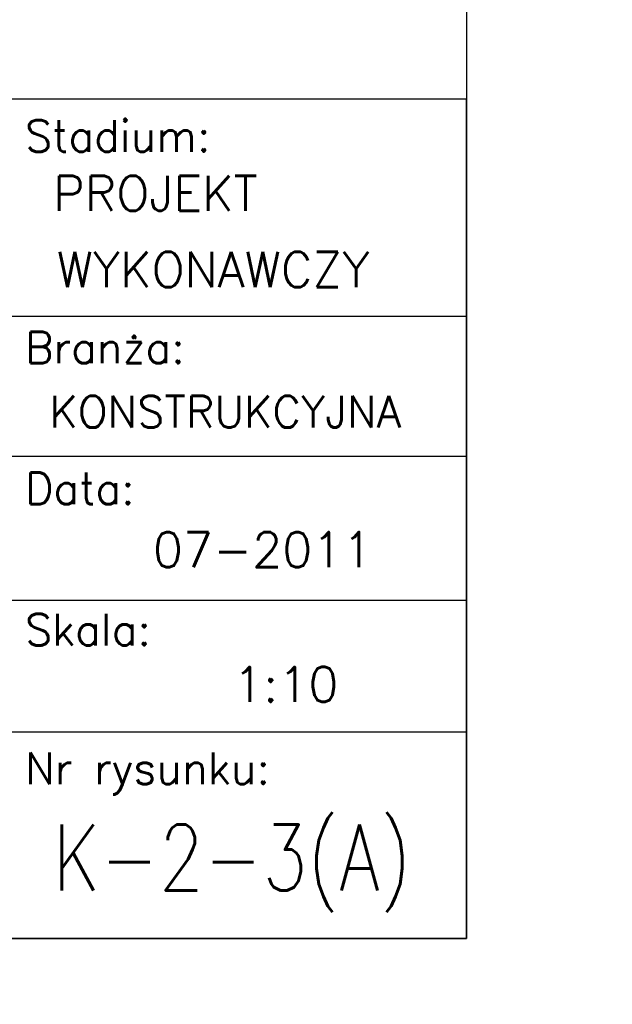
# Model space of a CAD drawing. Header units: millimetres. Extents: x -34919 to 306996, y -293018 to -145733.
# Tile 176 of 256: x 82498 to 82822, y -196154 to -195615. Entities that reach past the tile are written whole.
import ezdxf
from ezdxf.enums import TextEntityAlignment as Align

# ---------------------------------------------------------------- set-up
doc = ezdxf.new("R2010")
doc.units = ezdxf.units.MM
doc.header["$LTSCALE"] = 3
doc.layers.add('Prz', color=5, linetype='Continuous')
doc.layers.add('TABELA', color=7, linetype='Continuous')
doc.layers.add('SIATKA', color=5, linetype='Continuous', lineweight=18)
doc.styles.add('NOVE3', font='romans.shx', dxfattribs={"width": 0.7})
doc.styles.add('ROMANS', font='romans.shx')

# ---------------------------------------------------------------- blocks, each defined once
blk = doc.blocks.new('A$C72E22663')
at = {"layer": 'Prz'}
blk.add_lwpolyline([(-1140, 0), (0, 0), (0, 459.29), (-1140, 459.29)], close=True, dxfattribs=at)
at = {"layer": 'TABELA', "color": 3}
for p, q in [((-248.8, 340.5), (0, 340.5)), ((-248.8, 263.88), (0, 263.88)), ((-248.8, 185.03), (0, 185.03)), ((-248.8, 113.08), (0, 113.08))]:
    blk.add_line(p, q, dxfattribs=at)
at = {"layer": 'TABELA', "color": 4, "style": 'ROMANS'}
for s, p in [('Stadium:', (-241.7, 430.49)), ('Branża:', (-241.7, 314.69)), ('Data:', (-241.7, 237.58)), ('Skala:', (-241.7, 160.32)), ('Nr rysunku:', (-241.7, 84.49))]:
    blk.add_text(s, height=17.28, rotation=360, dxfattribs=at).set_placement(p)
at = {"layer": 'TABELA', "color": 2, "style": 'ROMANS'}
for s, height, p in [('PROJEKT', 19.2, (-226.33, 407.77)), ('WYKONAWCZY', 19.2, (-224.32, 366.01)), ('KONSTRUKCYJNA', 17.28, (-228.44, 288.21))]:
    blk.add_text(s, height=height, dxfattribs=at).set_placement(p, align=Align.MIDDLE_LEFT)

msp = doc.modelspace()

# ---------------------------------------------------------------- linework, layer by layer
at = {"layer": 'Prz', "elevation": 0}
msp.add_lwpolyline([(82742.729, -196117.464), (78642.729, -196117.464), (78642.729, -193217.464), (82742.729, -193217.464)], close=True, dxfattribs=at)

# ---------------------------------------------------------------- block references
at = {"layer": 'SIATKA', "color": 42}
msp.add_blockref('A$C72E22663', (82742.729, -196117.464, 0), dxfattribs=at)

# ---------------------------------------------------------------- texts
at = {"color": 20, "insert": (33837.901, -182331.101), "char_height": 300, "width": 16331.01415, "attachment_point": 1, "style": 'NOVE3'}
msp.add_mtext('{\\C1;Wytyczne montażowe\\P\\H0.83333x;\\C3;Podczas montażu należy bezwzględnie przestrzegać dopuszczalnych tolerancji z uwagi na ścisłe dopasowanie elementów amortyzujących ugięcia dźwigarów przekrycia auli.\\P\\H1.2x;\\C1;\\PZabezpieczenia antykorozyjne.\\C256;\\P\\H0.83333x;\\C3;Wszystkie elementy stalowe konstrukcji należy poddać ocynkowaniu ogniowemu.\\PKonstrukcje przeznaczone do cynkowania ogniowego powinny odpowiadać następującym warunkom:\\P\\pl900;^I1. Spoiny powinny być wykonane metodą półautomatyczną w osłonie gazów ochronnych. Nie zaleca się spawania elektrodą otuloną, ze względu na złą jakość powłoki cynkowej na spoinach.\\P^I2. Powierzchnia konstrukcji powinna być wolna od: zawalcowań, zgorzelin, odprysków po spawaniu, ostrych krawędzi, zanieczyszczeń farbami, olejami, emulsjami oraz innymi materiałami stosowanymi przy trasowaniu, znakowaniu, spawaniu, wierceniu itp. W przypadku spawania elektrodą należy dokładnie usunąć otulinę spawalniczą w celu zminimalizowania wad powłoki. Po ocynkowaniu uwydatnią się wady jakości powierzchni stali np. zawalcowania, rysy traserskie, zeszlifowania, pory, odpryski spawalnicze, wadliwe spoiny.\\P^I3. Elementy konstrukcyjne powinny posiadać odpowiednie otwory technologiczne do odpowietrzenia, swobodnego przepływu cynku zewnątrz i wewnątrz elementu oraz do podwieszenia (mogą być przyspawane uchwyty z blachy z otworami).\\P^I4. W przypadku powierzchni spawanych na zakładkę, spoina powinna być szczelna ze wszystkich stron (spawana na około), a nakładki szczelnie przylegać do konstrukcji. Przekroje skrzynkowe oraz powierzchnie nakładające się mogą powodować uszkodzenie konstrukcji - pękanie spoin.\\P^I5. Każdy element konstrukcyjny powinien składać się z jednego gatunku stali.\\P^I6. Konstrukcje nie powinny posiadać małych szczelin lub wnęk. Spoiny powinny być szczelne i zamknięte wokół elementu, ponieważ w przeciwnym przypadku mogą po cynkowaniu wylewać się z nich resztki topnika i kwasu pogarszając jakość powłoki (tzw. "krwawe wycieki").\\P^I7. Naddatek wymiarowy dla otworów pod śruby powinien wynosić 1 - 2 mm.\\PTermiczne oddziaływanie kąpieli cynkowej uwalnia w elementach naprężenia wewnętrzne, co może powodować odkształcenia. Szczególnie uwidacznia się to w elementach spawanych. Dotyczy to także dwuteowników spawanych, których odkształcenia po cynkowaniu mogą przekroczyć dopuszczalne normy, oraz nie usztywnionych arkuszy blach i otwartych kształtowników giętych.\\P\\C256;\\P\\pl0;\\H1.2x;\\C1;Malowanie konstrukcji.\\P\\H0.83333x;\\C3;Wszystkie elementy stalowe konstrukcji należy pomalować proszkowo na kolor RAL 9011}', dxfattribs=at)
at = {"layer": 'TABELA', "color": 2, "style": 'ROMANS'}
for s, p in [('07-2011', (82570.983, -195904.744, 0)), ('1:10', (82614.919, -195978.466, 0))]:
    msp.add_text(s, height=19.2, dxfattribs=at).set_placement(p, align=Align.MIDDLE_LEFT)
at = {"layer": 'TABELA', "color": 2, "style": 'ROMANS', "width": 0.8}
msp.add_text('K-2-3(A)', height=36, dxfattribs=at).set_placement((82516.183, -196073.166, 0), align=Align.MIDDLE_LEFT)

doc.saveas('drawing.dxf')
